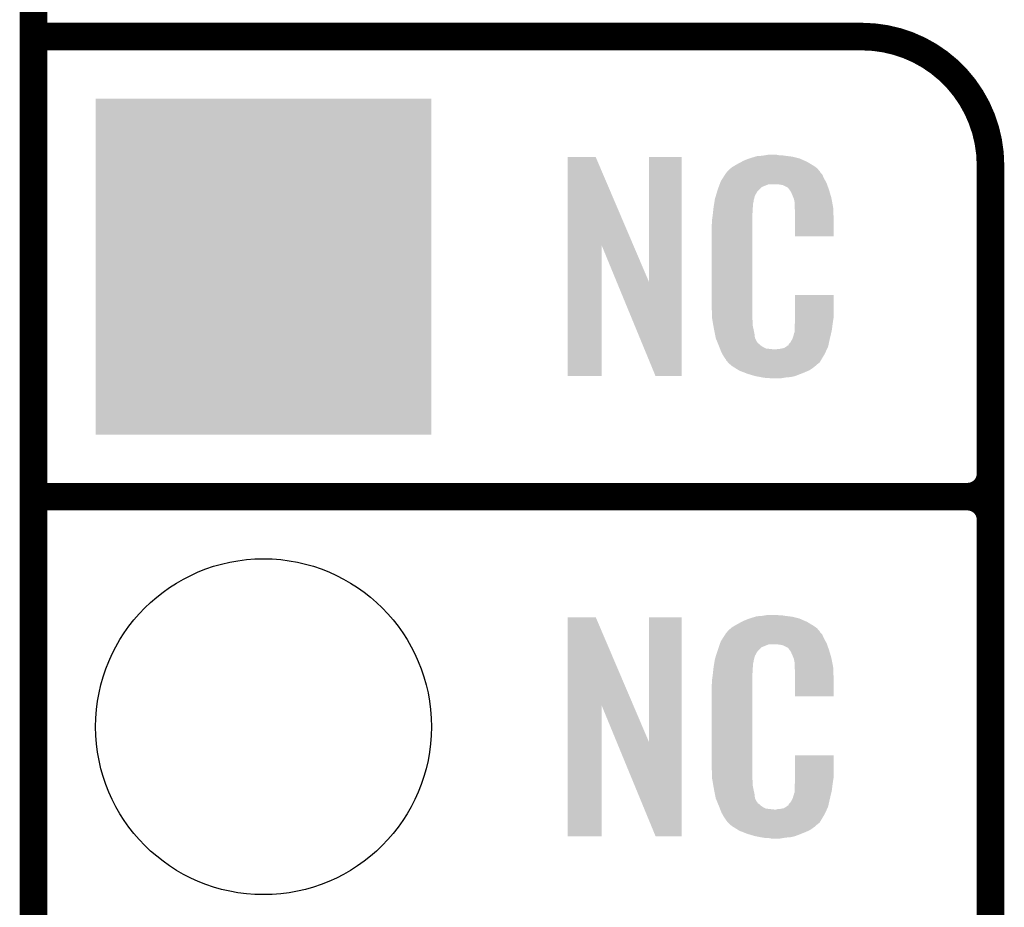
# Model space of a CAD drawing. Extents: x -0.05 to 0.95, y -0.15 to 1.54.
# Tile 12 of 33: x -0.05 to 0.16, y 0.56 to 0.75. Entities that reach past the tile are written whole.
import ezdxf

# ---------------------------------------------------------------- set-up
doc = ezdxf.new("R2010")
doc.units = 0
doc.layers.get('0').update_dxf_attribs({"linetype": 'CONTINUOUS'})
for name, color, linetype in [('PRESSURE_25_CLICK_V100A_GKO', 5, 'CONTINUOUS'), ('PRESSURE_25_CLICK_V100A_GTO', 14, 'CONTINUOUS'), ('PRESSURE_25_CLICK_V100A_GTS', 12, 'CONTINUOUS')]:
    doc.layers.add(name, color=color, linetype=linetype)

# ---------------------------------------------------------------- blocks, each defined once
blk = doc.blocks.new('ROUND_37')
blk.add_circle((0, 0), 0.0365)
blk = doc.blocks.new('SQUARE_38')
blk.add_solid([(0.0365, 0.0365), (0.0365, -0.0365), (-0.0365, 0.0365), (-0.0365, -0.0365)])

msp = doc.modelspace()

# ---------------------------------------------------------------- linework, layer by layer
at = {"layer": 'PRESSURE_25_CLICK_V100A_GKO', "const_width": 0.006}
msp.add_lwpolyline([(-0.05, -0.15), (-0.05, 1.45)], dxfattribs=at)
at = {"layer": 'PRESSURE_25_CLICK_V100A_GTO', "const_width": 0.006}
for points in [[(-0.05, 0.75), (0.13, 0.75)], [(0.158, -0.022), (0.158, 0.722)], [(-0.05, 0.65), (0.153, 0.65)], [(-0.05, 0.65), (0.153, 0.65)], [(0.158, 0.555), (0.158, 0.645)]]:
    msp.add_lwpolyline(points, dxfattribs=at)
for points in [[(0.158, 0.722, 0.414214), (0.13, 0.75)], [(0.153, 0.65, 0.414214), (0.158, 0.655)], [(0.158, 0.645, 0.414214), (0.153, 0.65)], [(0.158, 0.645, 0.414214), (0.153, 0.65)]]:
    msp.add_lwpolyline(points, format="xyb", dxfattribs=at)
at = {"layer": 'PRESSURE_25_CLICK_V100A_GTO'}
for points in [[(0.0661, 0.7046), (0.0661, 0.7238), (0.08039, 0.7046), (0.0722, 0.7238)], [(0.0661, 0.7238), (0.0661, 0.7238), (0.0722, 0.7238), (0.0661, 0.7238)], [(0.0838, 0.6966), (0.0838, 0.7238), (0.0909, 0.6966), (0.0909, 0.7238)], [(0.0838, 0.7238), (0.0838, 0.7238), (0.0909, 0.7238), (0.0838, 0.7238)], [(0.1043, 0.723), (0.1053, 0.7234), (0.11764, 0.723), (0.11673, 0.7234)], [(0.1053, 0.7234), (0.1056, 0.7235), (0.11673, 0.7234), (0.1165, 0.7235)], [(0.1056, 0.7235), (0.1062, 0.7237), (0.1165, 0.7235), (0.1157, 0.7237)], [(0.1062, 0.7237), (0.10687, 0.7239), (0.1157, 0.7237), (0.1149, 0.7239)], [(0.10687, 0.7239), (0.1072, 0.724), (0.1149, 0.7239), (0.1141, 0.724)], [(0.1072, 0.724), (0.1084, 0.7241), (0.1141, 0.724), (0.1133, 0.7241)], [(0.1084, 0.7241), (0.109, 0.7242), (0.1133, 0.7241), (0.1127, 0.7242)], [(0.109, 0.7242), (0.1096, 0.7243), (0.1121, 0.7242), (0.1116, 0.7243)], [(0.101, 0.7209), (0.10157, 0.7214), (0.12073, 0.7209), (0.1203, 0.7214)], [(0.10157, 0.7214), (0.1018, 0.7216), (0.1203, 0.7214), (0.12002, 0.7216)], [(0.1018, 0.7216), (0.10231, 0.7219), (0.12002, 0.7216), (0.1196, 0.7219)], [(0.10231, 0.7219), (0.103, 0.7223), (0.1196, 0.7219), (0.11893, 0.7223)], [(0.103, 0.7223), (0.10393, 0.7228), (0.11893, 0.7223), (0.1181, 0.7228)], [(0.10393, 0.7228), (0.1043, 0.723), (0.1181, 0.7228), (0.11764, 0.723)], [(0.0994, 0.7186), (0.09979, 0.7192), (0.12213, 0.7186), (0.1218, 0.7192)], [(0.09979, 0.7192), (0.10037, 0.7201), (0.1218, 0.7192), (0.1214, 0.7201)], [(0.10037, 0.7201), (0.1005, 0.7203), (0.1214, 0.7201), (0.1212, 0.7203)], [(0.1005, 0.7203), (0.1005, 0.7204), (0.1212, 0.7203), (0.1211, 0.7204)], [(0.1006, 0.7204), (0.10068, 0.7205), (0.1211, 0.7204), (0.121, 0.7205)], [(0.10068, 0.7205), (0.10084, 0.7207), (0.121, 0.7205), (0.1209, 0.7207)], [(0.10084, 0.7207), (0.101, 0.7209), (0.1209, 0.7207), (0.12073, 0.7209)], [(0.0987, 0.7167), (0.09892, 0.7173), (0.1077, 0.7167), (0.1083, 0.7173)], [(0.09892, 0.7173), (0.09914, 0.7179), (0.1083, 0.7173), (0.1098, 0.7179)], [(0.09914, 0.7179), (0.09922, 0.7181), (0.12247, 0.7179), (0.1224, 0.7181)], [(0.09914, 0.7179), (0.09914, 0.7179), (0.1098, 0.7179), (0.1117, 0.7179)], [(0.09922, 0.7181), (0.0994, 0.7186), (0.1224, 0.7181), (0.12213, 0.7186)], [(0.1124, 0.7178), (0.1117, 0.7179), (0.12251, 0.7178), (0.12247, 0.7179)], [(0.1129, 0.7177), (0.1124, 0.7178), (0.12254, 0.7177), (0.12251, 0.7178)], [(0.1139, 0.7172), (0.1129, 0.7177), (0.12272, 0.7172), (0.12254, 0.7177)], [(0.1141, 0.717), (0.1139, 0.7172), (0.12279, 0.717), (0.12272, 0.7172)], [(0.11431, 0.7167), (0.1141, 0.717), (0.1229, 0.7167), (0.12279, 0.717)], [(0.0981, 0.7147), (0.09831, 0.7154), (0.10661, 0.7147), (0.1068, 0.7154)], [(0.09831, 0.7154), (0.09858, 0.7163), (0.1068, 0.7154), (0.1073, 0.7163)], [(0.09858, 0.7163), (0.0987, 0.7167), (0.1073, 0.7163), (0.1077, 0.7167)], [(0.1146, 0.7163), (0.11431, 0.7167), (0.12302, 0.7163), (0.1229, 0.7167)], [(0.115, 0.7154), (0.1146, 0.7163), (0.12328, 0.7154), (0.12302, 0.7163)], [(0.11516, 0.715), (0.115, 0.7154), (0.1234, 0.715), (0.12328, 0.7154)], [(0.1152, 0.7149), (0.11516, 0.715), (0.12342, 0.7149), (0.1234, 0.715)], [(0.1153, 0.7147), (0.1152, 0.7149), (0.12346, 0.7147), (0.12342, 0.7149)], [(0.0977, 0.7119), (0.09779, 0.7127), (0.1063, 0.7119), (0.1063, 0.7127)], [(0.09779, 0.7127), (0.0978, 0.7128), (0.1063, 0.7127), (0.10632, 0.7128)], [(0.0978, 0.7128), (0.09786, 0.7132), (0.10632, 0.7128), (0.1064, 0.7132)], [(0.09786, 0.7132), (0.09794, 0.7137), (0.1064, 0.7132), (0.1064, 0.7137)], [(0.09794, 0.7137), (0.09801, 0.7141), (0.1064, 0.7137), (0.1065, 0.7141)], [(0.09801, 0.7141), (0.09804, 0.7143), (0.1065, 0.7141), (0.1065, 0.7143)], [(0.09804, 0.7143), (0.0981, 0.7147), (0.1065, 0.7143), (0.10661, 0.7147)], [(0.1153, 0.7146), (0.1153, 0.7147), (0.12348, 0.7146), (0.12346, 0.7147)], [(0.1154, 0.7141), (0.1153, 0.7146), (0.12357, 0.7141), (0.12348, 0.7146)], [(0.1154, 0.7134), (0.1154, 0.7141), (0.1237, 0.7134), (0.12357, 0.7141)], [(0.11544, 0.7129), (0.1154, 0.7134), (0.1238, 0.7129), (0.1237, 0.7134)], [(0.1155, 0.7121), (0.11544, 0.7129), (0.12383, 0.7121), (0.1238, 0.7129)], [(0.0975, 0.7103), (0.0976, 0.711), (0.1062, 0.7103), (0.1062, 0.711)], [(0.0976, 0.711), (0.09761, 0.7111), (0.1062, 0.711), (0.1062, 0.7111)], [(0.09761, 0.7111), (0.0977, 0.7119), (0.1062, 0.7111), (0.1063, 0.7119)], [(0.1155, 0.7106), (0.1155, 0.7121), (0.1239, 0.7106), (0.12383, 0.7121)], [(0.1155, 0.7066), (0.1155, 0.7106), (0.1239, 0.7066), (0.1239, 0.7106)], [(0.0974, 0.7091), (0.0975, 0.7096), (0.1062, 0.7091), (0.1062, 0.7096)], [(0.0974, 0.6914), (0.0974, 0.7091), (0.1062, 0.6914), (0.1062, 0.7091)], [(0.0975, 0.7096), (0.0975, 0.7103), (0.1062, 0.7096), (0.1062, 0.7103)], [(0.0661, 0.6762), (0.0661, 0.7046), (0.0735, 0.6762), (0.0735, 0.7046)], [(0.07679, 0.6966), (0.0735, 0.7046), (0.0838, 0.6966), (0.08039, 0.7046)], [(0.0852, 0.6762), (0.07679, 0.6966), (0.0909, 0.6762), (0.0909, 0.6966)], [(0.1155, 0.6889), (0.1155, 0.6938), (0.1239, 0.6889), (0.1239, 0.6938)], [(0.1155, 0.6938), (0.1155, 0.6938), (0.1239, 0.6938), (0.1155, 0.6938)], [(0.09749, 0.6889), (0.0974, 0.6914), (0.1062, 0.6889), (0.1062, 0.6914)], [(0.0975, 0.6887), (0.09749, 0.6889), (0.10623, 0.6887), (0.1062, 0.6889)], [(0.09759, 0.6882), (0.0975, 0.6887), (0.1063, 0.6882), (0.10623, 0.6887)], [(0.09774, 0.6873), (0.09759, 0.6882), (0.1063, 0.6873), (0.1063, 0.6882)], [(0.0979, 0.6864), (0.09774, 0.6873), (0.10649, 0.6864), (0.1063, 0.6873)], [(0.1154, 0.687), (0.11547, 0.6876), (0.12362, 0.687), (0.1237, 0.6876)], [(0.1154, 0.6861), (0.1154, 0.687), (0.1235, 0.6861), (0.12362, 0.687)], [(0.11547, 0.6876), (0.1155, 0.6878), (0.1237, 0.6876), (0.12373, 0.6878)], [(0.1155, 0.6883), (0.1155, 0.6889), (0.1238, 0.6883), (0.1239, 0.6889)], [(0.1155, 0.6878), (0.1155, 0.6883), (0.12373, 0.6878), (0.1238, 0.6883)], [(0.0981, 0.6854), (0.0979, 0.6864), (0.1067, 0.6854), (0.10649, 0.6864)], [(0.09828, 0.6845), (0.0981, 0.6854), (0.1068, 0.6845), (0.1067, 0.6854)], [(0.115, 0.6844), (0.1153, 0.6854), (0.1231, 0.6844), (0.12334, 0.6854)], [(0.1153, 0.6855), (0.1154, 0.6857), (0.12336, 0.6855), (0.12341, 0.6857)], [(0.1153, 0.6854), (0.1153, 0.6855), (0.12334, 0.6854), (0.12336, 0.6855)], [(0.1154, 0.6857), (0.1154, 0.6861), (0.12341, 0.6857), (0.1235, 0.6861)], [(0.0983, 0.6844), (0.09828, 0.6845), (0.10685, 0.6844), (0.1068, 0.6845)], [(0.09859, 0.6837), (0.0983, 0.6844), (0.1072, 0.6837), (0.10685, 0.6844)], [(0.09863, 0.6836), (0.09859, 0.6837), (0.1073, 0.6836), (0.1072, 0.6837)], [(0.09871, 0.6834), (0.09863, 0.6836), (0.1074, 0.6834), (0.1073, 0.6836)], [(0.09879, 0.6832), (0.09871, 0.6834), (0.1077, 0.6832), (0.1074, 0.6834)], [(0.09892, 0.6829), (0.09879, 0.6832), (0.108, 0.6829), (0.1077, 0.6832)], [(0.099, 0.6827), (0.09892, 0.6829), (0.1083, 0.6827), (0.108, 0.6829)], [(0.09908, 0.6825), (0.099, 0.6827), (0.1086, 0.6825), (0.1083, 0.6827)], [(0.1136, 0.6826), (0.114, 0.6829), (0.1227, 0.6826), (0.12277, 0.6829)], [(0.1141, 0.6831), (0.1145, 0.6835), (0.12281, 0.6831), (0.1229, 0.6835)], [(0.1141, 0.6829), (0.1141, 0.6831), (0.12277, 0.6829), (0.12281, 0.6831)], [(0.1145, 0.6835), (0.115, 0.6844), (0.1229, 0.6835), (0.1231, 0.6844)], [(0.09919, 0.6822), (0.09908, 0.6825), (0.1092, 0.6822), (0.1086, 0.6825)], [(0.09927, 0.682), (0.09919, 0.6822), (0.111, 0.682), (0.1092, 0.6822)], [(0.0995, 0.6814), (0.09927, 0.682), (0.12214, 0.6814), (0.12242, 0.682)], [(0.09978, 0.6809), (0.0995, 0.6814), (0.1219, 0.6809), (0.12214, 0.6814)], [(0.1, 0.6805), (0.09978, 0.6809), (0.12166, 0.6805), (0.1219, 0.6809)], [(0.1114, 0.682), (0.1117, 0.6821), (0.12242, 0.682), (0.12246, 0.6821)], [(0.1121, 0.6821), (0.1131, 0.6823), (0.12246, 0.6821), (0.12256, 0.6823)], [(0.1131, 0.6823), (0.1136, 0.6826), (0.12256, 0.6823), (0.1227, 0.6826)], [(0.1004, 0.6799), (0.1, 0.6805), (0.1213, 0.6799), (0.12166, 0.6805)], [(0.1005, 0.6798), (0.1004, 0.6799), (0.12124, 0.6798), (0.1213, 0.6799)], [(0.1005, 0.6797), (0.1005, 0.6798), (0.12118, 0.6797), (0.12124, 0.6798)], [(0.10076, 0.6794), (0.1005, 0.6797), (0.121, 0.6794), (0.12118, 0.6797)], [(0.10093, 0.6792), (0.10076, 0.6794), (0.1209, 0.6792), (0.121, 0.6794)], [(0.1011, 0.679), (0.10093, 0.6792), (0.12065, 0.679), (0.1209, 0.6792)], [(0.10133, 0.6788), (0.1011, 0.679), (0.1204, 0.6788), (0.12065, 0.679)], [(0.1018, 0.6784), (0.10133, 0.6788), (0.11993, 0.6784), (0.1204, 0.6788)], [(0.10212, 0.6782), (0.1018, 0.6784), (0.1197, 0.6782), (0.11993, 0.6784)], [(0.10324, 0.6775), (0.10212, 0.6782), (0.1187, 0.6775), (0.1197, 0.6782)], [(0.1034, 0.6774), (0.10324, 0.6775), (0.11847, 0.6774), (0.1187, 0.6775)], [(0.10469, 0.6769), (0.1034, 0.6774), (0.1173, 0.6769), (0.11847, 0.6774)], [(0.1052, 0.6767), (0.10469, 0.6769), (0.11679, 0.6767), (0.1173, 0.6769)], [(0.1069, 0.6762), (0.1052, 0.6767), (0.1155, 0.6762), (0.11679, 0.6767)], [(0.10797, 0.676), (0.1069, 0.6762), (0.1146, 0.676), (0.1155, 0.6762)], [(0.1085, 0.6759), (0.10797, 0.676), (0.1135, 0.6759), (0.1146, 0.676)], [(0.1092, 0.6758), (0.1085, 0.6759), (0.1129, 0.6758), (0.1135, 0.6759)], [(0.1103, 0.6757), (0.1098, 0.6758), (0.1123, 0.6757), (0.1129, 0.6758)], [(0.0661, 0.6046), (0.0661, 0.6238), (0.08039, 0.6046), (0.0722, 0.6238)], [(0.0661, 0.6238), (0.0661, 0.6238), (0.0722, 0.6238), (0.0661, 0.6238)], [(0.0838, 0.5966), (0.0838, 0.6238), (0.0909, 0.5966), (0.0909, 0.6238)], [(0.0838, 0.6238), (0.0838, 0.6238), (0.0909, 0.6238), (0.0838, 0.6238)], [(0.103, 0.6223), (0.10393, 0.6228), (0.11893, 0.6223), (0.1181, 0.6228)], [(0.10393, 0.6228), (0.1043, 0.623), (0.1181, 0.6228), (0.11764, 0.623)], [(0.1043, 0.623), (0.1053, 0.6234), (0.11764, 0.623), (0.11673, 0.6234)], [(0.1053, 0.6234), (0.1056, 0.6235), (0.11673, 0.6234), (0.1165, 0.6235)], [(0.1056, 0.6235), (0.1062, 0.6237), (0.1165, 0.6235), (0.1157, 0.6237)], [(0.1062, 0.6237), (0.10687, 0.6239), (0.1157, 0.6237), (0.1149, 0.6239)], [(0.10687, 0.6239), (0.1072, 0.624), (0.1149, 0.6239), (0.1141, 0.624)], [(0.1072, 0.624), (0.1084, 0.6241), (0.1141, 0.624), (0.1133, 0.6241)], [(0.1084, 0.6241), (0.109, 0.6242), (0.1133, 0.6241), (0.1127, 0.6242)], [(0.109, 0.6242), (0.1096, 0.6243), (0.1121, 0.6242), (0.1116, 0.6243)], [(0.10068, 0.6205), (0.10084, 0.6207), (0.121, 0.6205), (0.1209, 0.6207)], [(0.10084, 0.6207), (0.101, 0.6209), (0.1209, 0.6207), (0.12073, 0.6209)], [(0.101, 0.6209), (0.10157, 0.6214), (0.12073, 0.6209), (0.1203, 0.6214)], [(0.10157, 0.6214), (0.1018, 0.6216), (0.1203, 0.6214), (0.12002, 0.6216)], [(0.1018, 0.6216), (0.10231, 0.6219), (0.12002, 0.6216), (0.1196, 0.6219)], [(0.10231, 0.6219), (0.103, 0.6223), (0.1196, 0.6219), (0.11893, 0.6223)], [(0.09922, 0.6181), (0.0994, 0.6186), (0.1224, 0.6181), (0.12213, 0.6186)], [(0.0994, 0.6186), (0.09979, 0.6192), (0.12213, 0.6186), (0.1218, 0.6192)], [(0.09979, 0.6192), (0.10037, 0.6201), (0.1218, 0.6192), (0.1214, 0.6201)], [(0.10037, 0.6201), (0.1005, 0.6203), (0.1214, 0.6201), (0.1212, 0.6203)], [(0.1005, 0.6203), (0.1005, 0.6204), (0.1212, 0.6203), (0.1211, 0.6204)], [(0.1006, 0.6204), (0.10068, 0.6205), (0.1211, 0.6204), (0.121, 0.6205)], [(0.09861, 0.6163), (0.0987, 0.6166), (0.1073, 0.6163), (0.1076, 0.6166)], [(0.0987, 0.6166), (0.09895, 0.6173), (0.1076, 0.6166), (0.1083, 0.6173)], [(0.09895, 0.6173), (0.09915, 0.6179), (0.1083, 0.6173), (0.1098, 0.6179)], [(0.09915, 0.6179), (0.09922, 0.6181), (0.12247, 0.6179), (0.1224, 0.6181)], [(0.09915, 0.6179), (0.09915, 0.6179), (0.1098, 0.6179), (0.1117, 0.6179)], [(0.1124, 0.6178), (0.1117, 0.6179), (0.12251, 0.6178), (0.12247, 0.6179)], [(0.1129, 0.6177), (0.1124, 0.6178), (0.12254, 0.6177), (0.12251, 0.6178)], [(0.1139, 0.6172), (0.1129, 0.6177), (0.12272, 0.6172), (0.12254, 0.6177)], [(0.1141, 0.617), (0.1139, 0.6172), (0.12279, 0.617), (0.12272, 0.6172)], [(0.11431, 0.6167), (0.1141, 0.617), (0.1229, 0.6167), (0.12279, 0.617)], [(0.1146, 0.6163), (0.11431, 0.6167), (0.12302, 0.6163), (0.1229, 0.6167)], [(0.09801, 0.6141), (0.09804, 0.6143), (0.1065, 0.6141), (0.1065, 0.6143)], [(0.09804, 0.6143), (0.0981, 0.6147), (0.1065, 0.6143), (0.10661, 0.6147)], [(0.0981, 0.6147), (0.09832, 0.6154), (0.10661, 0.6147), (0.1068, 0.6154)], [(0.09832, 0.6154), (0.09861, 0.6163), (0.1068, 0.6154), (0.1073, 0.6163)], [(0.115, 0.6154), (0.1146, 0.6163), (0.12328, 0.6154), (0.12302, 0.6163)], [(0.11516, 0.615), (0.115, 0.6154), (0.1234, 0.615), (0.12328, 0.6154)], [(0.1152, 0.6149), (0.11516, 0.615), (0.12342, 0.6149), (0.1234, 0.615)], [(0.1153, 0.6147), (0.1152, 0.6149), (0.12346, 0.6147), (0.12342, 0.6149)], [(0.1153, 0.6146), (0.1153, 0.6147), (0.12348, 0.6146), (0.12346, 0.6147)], [(0.1154, 0.6141), (0.1153, 0.6146), (0.12358, 0.6141), (0.12348, 0.6146)], [(0.0977, 0.6119), (0.09779, 0.6127), (0.1063, 0.6119), (0.1063, 0.6127)], [(0.09779, 0.6127), (0.0978, 0.6128), (0.1063, 0.6127), (0.10632, 0.6128)], [(0.0978, 0.6128), (0.09786, 0.6132), (0.10632, 0.6128), (0.1064, 0.6132)], [(0.09786, 0.6132), (0.09794, 0.6137), (0.1064, 0.6132), (0.1064, 0.6137)], [(0.09794, 0.6137), (0.09801, 0.6141), (0.1064, 0.6137), (0.1065, 0.6141)], [(0.1154, 0.6134), (0.1154, 0.6141), (0.12372, 0.6134), (0.12358, 0.6141)], [(0.11543, 0.613), (0.1154, 0.6134), (0.1238, 0.613), (0.12372, 0.6134)], [(0.1155, 0.6121), (0.11543, 0.613), (0.12384, 0.6121), (0.1238, 0.613)], [(0.1155, 0.6106), (0.1155, 0.6121), (0.1239, 0.6106), (0.12384, 0.6121)], [(0.0975, 0.6103), (0.0976, 0.611), (0.1062, 0.6103), (0.1062, 0.611)], [(0.0975, 0.6096), (0.0975, 0.6103), (0.1062, 0.6096), (0.1062, 0.6103)], [(0.0976, 0.611), (0.09761, 0.6111), (0.1062, 0.611), (0.1062, 0.6111)], [(0.09761, 0.6111), (0.0977, 0.6119), (0.1062, 0.6111), (0.1063, 0.6119)], [(0.1155, 0.6066), (0.1155, 0.6106), (0.1239, 0.6066), (0.1239, 0.6106)], [(0.0974, 0.6091), (0.0975, 0.6096), (0.1062, 0.6091), (0.1062, 0.6096)], [(0.0974, 0.5914), (0.0974, 0.6091), (0.1062, 0.5914), (0.1062, 0.6091)], [(0.0661, 0.5762), (0.0661, 0.6046), (0.0735, 0.5762), (0.0735, 0.6046)], [(0.07679, 0.5966), (0.0735, 0.6046), (0.0838, 0.5966), (0.08039, 0.6046)], [(0.0852, 0.5762), (0.07679, 0.5966), (0.0909, 0.5762), (0.0909, 0.5966)], [(0.1155, 0.5889), (0.1155, 0.5938), (0.1239, 0.5889), (0.1239, 0.5938)], [(0.1155, 0.5938), (0.1155, 0.5938), (0.1239, 0.5938), (0.1155, 0.5938)], [(0.09749, 0.5889), (0.0974, 0.5914), (0.1062, 0.5889), (0.1062, 0.5914)], [(0.0975, 0.5887), (0.09749, 0.5889), (0.10623, 0.5887), (0.1062, 0.5889)], [(0.09759, 0.5882), (0.0975, 0.5887), (0.1063, 0.5882), (0.10623, 0.5887)], [(0.1155, 0.5883), (0.1155, 0.5889), (0.1238, 0.5883), (0.1239, 0.5889)], [(0.09774, 0.5873), (0.09759, 0.5882), (0.1063, 0.5873), (0.1063, 0.5882)], [(0.0979, 0.5864), (0.09774, 0.5873), (0.10649, 0.5864), (0.1063, 0.5873)], [(0.0981, 0.5854), (0.0979, 0.5864), (0.1067, 0.5854), (0.10649, 0.5864)], [(0.1154, 0.5871), (0.11547, 0.5876), (0.12363, 0.5871), (0.1237, 0.5876)], [(0.1154, 0.5861), (0.1154, 0.5871), (0.1235, 0.5861), (0.12363, 0.5871)], [(0.11547, 0.5876), (0.1155, 0.5878), (0.1237, 0.5876), (0.12373, 0.5878)], [(0.1155, 0.5878), (0.1155, 0.5883), (0.12373, 0.5878), (0.1238, 0.5883)], [(0.09828, 0.5845), (0.0981, 0.5854), (0.1068, 0.5845), (0.1067, 0.5854)], [(0.0983, 0.5844), (0.09828, 0.5845), (0.10685, 0.5844), (0.1068, 0.5845)], [(0.09859, 0.5837), (0.0983, 0.5844), (0.1072, 0.5837), (0.10685, 0.5844)], [(0.1145, 0.5835), (0.115, 0.5844), (0.1229, 0.5835), (0.1231, 0.5844)], [(0.115, 0.5844), (0.1153, 0.5854), (0.1231, 0.5844), (0.12334, 0.5854)], [(0.1153, 0.5855), (0.1154, 0.5857), (0.12336, 0.5855), (0.12341, 0.5857)], [(0.1153, 0.5854), (0.1153, 0.5855), (0.12334, 0.5854), (0.12336, 0.5855)], [(0.1154, 0.5857), (0.1154, 0.5861), (0.12341, 0.5857), (0.1235, 0.5861)], [(0.09863, 0.5836), (0.09859, 0.5837), (0.1073, 0.5836), (0.1072, 0.5837)], [(0.09871, 0.5834), (0.09863, 0.5836), (0.1074, 0.5834), (0.1073, 0.5836)], [(0.09879, 0.5832), (0.09871, 0.5834), (0.1077, 0.5832), (0.1074, 0.5834)], [(0.09892, 0.5829), (0.09879, 0.5832), (0.108, 0.5829), (0.1077, 0.5832)], [(0.099, 0.5827), (0.09892, 0.5829), (0.1083, 0.5827), (0.108, 0.5829)], [(0.09908, 0.5825), (0.099, 0.5827), (0.1086, 0.5825), (0.1083, 0.5827)], [(0.09919, 0.5822), (0.09908, 0.5825), (0.1092, 0.5822), (0.1086, 0.5825)], [(0.09927, 0.582), (0.09919, 0.5822), (0.111, 0.582), (0.1092, 0.5822)], [(0.1114, 0.582), (0.1117, 0.5821), (0.12242, 0.582), (0.12246, 0.5821)], [(0.1121, 0.5821), (0.1131, 0.5823), (0.12246, 0.5821), (0.12256, 0.5823)], [(0.1131, 0.5823), (0.1136, 0.5826), (0.12256, 0.5823), (0.1227, 0.5826)], [(0.1136, 0.5826), (0.114, 0.5829), (0.1227, 0.5826), (0.12277, 0.5829)], [(0.1141, 0.5831), (0.1145, 0.5835), (0.12281, 0.5831), (0.1229, 0.5835)], [(0.1141, 0.5829), (0.1141, 0.5831), (0.12277, 0.5829), (0.12281, 0.5831)], [(0.0995, 0.5814), (0.09927, 0.582), (0.12214, 0.5814), (0.12242, 0.582)], [(0.09978, 0.5809), (0.0995, 0.5814), (0.1219, 0.5809), (0.12214, 0.5814)], [(0.1, 0.5805), (0.09978, 0.5809), (0.12166, 0.5805), (0.1219, 0.5809)], [(0.1004, 0.5799), (0.1, 0.5805), (0.1213, 0.5799), (0.12166, 0.5805)], [(0.1005, 0.5798), (0.1004, 0.5799), (0.12124, 0.5798), (0.1213, 0.5799)], [(0.1005, 0.5797), (0.1005, 0.5798), (0.12118, 0.5797), (0.12124, 0.5798)], [(0.10076, 0.5794), (0.1005, 0.5797), (0.121, 0.5794), (0.12118, 0.5797)], [(0.10093, 0.5792), (0.10076, 0.5794), (0.1209, 0.5792), (0.121, 0.5794)], [(0.1011, 0.579), (0.10093, 0.5792), (0.12065, 0.579), (0.1209, 0.5792)], [(0.10133, 0.5788), (0.1011, 0.579), (0.1204, 0.5788), (0.12065, 0.579)], [(0.1018, 0.5784), (0.10133, 0.5788), (0.11993, 0.5784), (0.1204, 0.5788)], [(0.10212, 0.5782), (0.1018, 0.5784), (0.1197, 0.5782), (0.11993, 0.5784)], [(0.10324, 0.5775), (0.10212, 0.5782), (0.1187, 0.5775), (0.1197, 0.5782)], [(0.1034, 0.5774), (0.10324, 0.5775), (0.11847, 0.5774), (0.1187, 0.5775)], [(0.10469, 0.5769), (0.1034, 0.5774), (0.1173, 0.5769), (0.11847, 0.5774)], [(0.1052, 0.5767), (0.10469, 0.5769), (0.11679, 0.5767), (0.1173, 0.5769)], [(0.1069, 0.5762), (0.1052, 0.5767), (0.1155, 0.5762), (0.11679, 0.5767)], [(0.10797, 0.576), (0.1069, 0.5762), (0.1146, 0.576), (0.1155, 0.5762)], [(0.1085, 0.5759), (0.10797, 0.576), (0.1135, 0.5759), (0.1146, 0.576)], [(0.1092, 0.5758), (0.1085, 0.5759), (0.1129, 0.5758), (0.1135, 0.5759)], [(0.1103, 0.5757), (0.1098, 0.5758), (0.1123, 0.5757), (0.1129, 0.5758)]]:
    msp.add_solid(points, dxfattribs=at)

# ---------------------------------------------------------------- block references
at = {"layer": 'PRESSURE_25_CLICK_V100A_GTS'}
for name, p in [('SQUARE_38', (0, 0.7)), ('ROUND_37', (0, 0.6))]:
    msp.add_blockref(name, p, dxfattribs=at)

doc.saveas('drawing.dxf')
